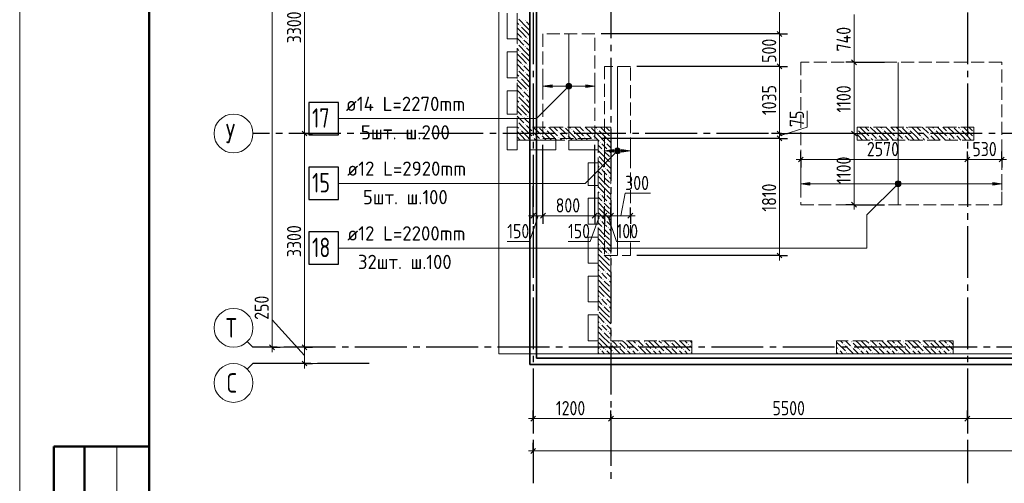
# Model space of a CAD drawing. Header units: millimetres. Extents: x 0 to 36258, y 0 to 42000.
# Tile 2 of 19: x 0 to 15193, y 14930 to 22087. Entities that reach past the tile are written whole.
import ezdxf

# ---------------------------------------------------------------- set-up
doc = ezdxf.new("R2010")
doc.units = ezdxf.units.MM
doc.linetypes.add('______2', pattern=[270, 200, -70])
doc.linetypes.add('______5', pattern=[1100, 800, -100, 100, -100])
for name, color, linetype, lineweight in [('Standard', 7, 'Continuous', 25), ('ДОП Верх по Х', 7, 'Continuous', 25), ('ЖБ Пилон', 180, 'Continuous', 25), ('Оси', 40, '______5', 18), ('Позиционная метка номер позиции', 7, 'Continuous', 13), ('Примечания', 7, 'Continuous', 25)]:
    doc.layers.add(name, color=color, linetype=linetype, lineweight=lineweight)
doc.layers.add('ЖБ Перекрытие верхний уровень', color=7, linetype='Continuous', lineweight=25, true_color=0xe0e0ff)
doc.layers.add('ЖБ Стена верхний уровень', color=7, linetype='Continuous', lineweight=25, true_color=0x006e00)
doc.styles.add('GOST 2.304-81', font='txt')
doc.styles.add('ISOCPEUR', font='txt')

msp = doc.modelspace()

# ---------------------------------------------------------------- hatches: boundary and pattern name
at = {"layer": 'ДОП Верх по Х', "linetype": 'Continuous', "lineweight": 13, "transparency": 33554687}
for points in [[(8214, 21041), (8074, 21061), (8214, 21081)], [(9164, 20041), (9024, 20061), (9164, 20081)], [(12194, 19535), (12054, 19555), (12194, 19575)]]:
    msp.add_hatch(color=7, dxfattribs=at).paths.add_polyline_path(points, flags=16)
for points in [[(8442, 21042), (8442, 21080), (8436, 21061)], [(8442, 21080), (8455, 21029), (8455, 21093)], [(8442, 21080), (8442, 21042), (8455, 21029)], [(8455, 21093), (8474, 21024), (8474, 21098)], [(8455, 21093), (8455, 21029), (8474, 21024)], [(8474, 21098), (8474, 21024), (8493, 21029)], [(8474, 21098), (8493, 21029), (8493, 21093)], [(8493, 21093), (8493, 21029), (8506, 21042)], [(8493, 21093), (8506, 21042), (8506, 21080)], [(8506, 21080), (8506, 21042), (8511, 21061)], [(8734, 21041), (8874, 21061), (8734, 21081)], [(9192, 20042), (9192, 20080), (9186, 20061)], [(9192, 20080), (9205, 20029), (9205, 20093)], [(9192, 20080), (9192, 20042), (9205, 20029)], [(9205, 20093), (9224, 20024), (9224, 20098)], [(9205, 20093), (9205, 20029), (9224, 20024)], [(9224, 20098), (9224, 20024), (9243, 20029)], [(9224, 20098), (9243, 20029), (9243, 20093)], [(9243, 20093), (9243, 20029), (9256, 20042)], [(9243, 20093), (9256, 20042), (9256, 20080)], [(9256, 20080), (9256, 20042), (9261, 20061)], [(9284, 20041), (9424, 20061), (9284, 20081)], [(13522, 19536), (13522, 19573), (13516, 19555)], [(13522, 19573), (13535, 19522), (13535, 19587)], [(13522, 19573), (13522, 19536), (13535, 19522)], [(13535, 19587), (13554, 19517), (13554, 19592)], [(13535, 19587), (13535, 19522), (13554, 19517)], [(13554, 19592), (13554, 19517), (13573, 19522)], [(13554, 19592), (13573, 19522), (13573, 19587)], [(13573, 19587), (13573, 19522), (13586, 19536)], [(13573, 19587), (13586, 19536), (13586, 19573)], [(13586, 19573), (13586, 19536), (13592, 19555)], [(15014, 19535), (15154, 19555), (15014, 19575)]]:
    msp.add_hatch(color=7, dxfattribs=at).paths.add_polyline_path(points)
at = {"layer": 'ЖБ Пилон', "linetype": 'Continuous', "lineweight": 18, "transparency": 33554687}
for points in [[(12924, 20397), (12927, 20393), (12924, 20390)], [(13114, 20353), (13121, 20360), (13127, 20353), (13121, 20347)], [(13204, 20430), (13201, 20427), (13198, 20430)], [(13314, 20393), (13321, 20400), (13327, 20393), (13321, 20387)], [(13514, 20353), (13521, 20360), (13527, 20353), (13521, 20347)], [(13604, 20430), (13601, 20427), (13598, 20430)], [(13714, 20393), (13721, 20400), (13727, 20393), (13721, 20387)], [(13914, 20353), (13921, 20360), (13927, 20353), (13921, 20347)], [(14004, 20430), (14001, 20427), (13998, 20430)], [(14114, 20393), (14121, 20400), (14127, 20393), (14121, 20387)], [(14314, 20353), (14321, 20360), (14327, 20353), (14321, 20347)], [(14404, 20430), (14401, 20427), (14398, 20430)], [(14514, 20393), (14521, 20400), (14527, 20393), (14521, 20387)], [(14714, 20353), (14721, 20360), (14724, 20357), (14724, 20350), (14721, 20347)], [(13114, 20273), (13121, 20280), (13127, 20273), (13121, 20267)], [(13234, 20313), (13241, 20320), (13247, 20313), (13241, 20307)], [(13234, 20233), (13241, 20240), (13247, 20233), (13244, 20230), (13238, 20230)], [(13514, 20273), (13521, 20280), (13527, 20273), (13521, 20267)], [(13634, 20313), (13641, 20320), (13647, 20313), (13641, 20307)], [(13634, 20233), (13641, 20240), (13647, 20233), (13644, 20230), (13638, 20230)], [(13914, 20273), (13921, 20280), (13927, 20273), (13921, 20267)], [(14034, 20313), (14041, 20320), (14047, 20313), (14041, 20307)], [(14034, 20233), (14041, 20240), (14047, 20233), (14044, 20230), (14038, 20230)], [(14314, 20273), (14321, 20280), (14327, 20273), (14321, 20267)], [(14434, 20313), (14441, 20320), (14447, 20313), (14441, 20307)], [(14434, 20233), (14441, 20240), (14447, 20233), (14444, 20230), (14438, 20230)], [(14714, 20273), (14721, 20280), (14724, 20277), (14724, 20270), (14721, 20267)], [(12714, 17073), (12721, 17080), (12727, 17073), (12721, 17067)], [(12834, 17113), (12841, 17120), (12847, 17113), (12841, 17107)], [(12834, 17033), (12841, 17040), (12847, 17033), (12841, 17027)], [(13114, 17073), (13121, 17080), (13127, 17073), (13121, 17067)], [(13234, 17113), (13241, 17120), (13247, 17113), (13241, 17107)], [(13234, 17033), (13241, 17040), (13247, 17033), (13241, 17027)], [(13514, 17073), (13521, 17080), (13527, 17073), (13521, 17067)], [(13634, 17113), (13641, 17120), (13647, 17113), (13641, 17107)], [(13634, 17033), (13641, 17040), (13647, 17033), (13641, 17027)], [(13914, 17073), (13921, 17080), (13927, 17073), (13921, 17067)], [(14034, 17113), (14041, 17120), (14047, 17113), (14041, 17107)], [(14034, 17033), (14041, 17040), (14047, 17033), (14041, 17027)], [(14314, 17073), (14321, 17080), (14327, 17073), (14321, 17067)], [(12634, 16993), (12641, 17000), (12647, 16993), (12641, 16987)], [(12754, 16953), (12761, 16960), (12767, 16953), (12761, 16947)], [(12954, 16993), (12961, 17000), (12967, 16993), (12961, 16987)], [(13034, 16993), (13041, 17000), (13047, 16993), (13041, 16987)], [(13154, 16953), (13161, 16960), (13167, 16953), (13161, 16947)], [(13354, 16993), (13361, 17000), (13367, 16993), (13361, 16987)], [(13434, 16993), (13441, 17000), (13447, 16993), (13441, 16987)], [(13554, 16953), (13561, 16960), (13567, 16953), (13561, 16947)], [(13754, 16993), (13761, 17000), (13767, 16993), (13761, 16987)], [(13834, 16993), (13841, 17000), (13847, 16993), (13841, 16987)], [(13954, 16953), (13961, 16960), (13967, 16953), (13961, 16947)], [(14154, 16993), (14161, 17000), (14167, 16993), (14161, 16987)], [(14234, 16993), (14241, 17000), (14247, 16993), (14241, 16987)], [(14354, 16953), (14361, 16960), (14367, 16953), (14361, 16947)]]:
    msp.add_hatch(color=7, dxfattribs=at).paths.add_polyline_path(points, flags=16)
at = {"layer": 'ЖБ Стена верхний уровень', "linetype": 'Continuous', "lineweight": 18, "transparency": 33554687}
for points in [[(7794, 22073), (7801, 22080), (7807, 22073), (7801, 22067)], [(7714, 21993), (7721, 22000), (7727, 21993), (7721, 21987)], [(7754, 21793), (7761, 21800), (7767, 21793), (7761, 21787)], [(7834, 21793), (7841, 21800), (7847, 21793), (7841, 21787)], [(7674, 21713), (7681, 21720), (7687, 21713), (7681, 21707)], [(7714, 21593), (7721, 21600), (7727, 21593), (7721, 21587)], [(7794, 21673), (7801, 21680), (7807, 21673), (7801, 21667)], [(7674, 21313), (7681, 21320), (7687, 21313), (7681, 21307)], [(7754, 21393), (7761, 21400), (7767, 21393), (7761, 21387)], [(7794, 21273), (7801, 21280), (7807, 21273), (7801, 21267)], [(7834, 21393), (7841, 21400), (7847, 21393), (7841, 21387)], [(7714, 21193), (7721, 21200), (7727, 21193), (7721, 21187)], [(7754, 20993), (7761, 21000), (7767, 20993), (7761, 20987)], [(7834, 20993), (7841, 21000), (7847, 20993), (7841, 20987)], [(7674, 20913), (7681, 20920), (7687, 20913), (7681, 20907)], [(7794, 20873), (7801, 20880), (7807, 20873), (7801, 20867)], [(7714, 20793), (7721, 20800), (7727, 20793), (7721, 20787)], [(7674, 20513), (7681, 20520), (7687, 20513), (7681, 20507)], [(7754, 20593), (7761, 20600), (7767, 20593), (7761, 20587)], [(7834, 20593), (7841, 20600), (7847, 20593), (7841, 20587)], [(7714, 20393), (7721, 20400), (7727, 20393), (7721, 20387)], [(7794, 20473), (7801, 20480), (7807, 20473), (7801, 20467)], [(7914, 20353), (7921, 20360), (7927, 20353), (7921, 20347)], [(8004, 20430), (8001, 20427), (7998, 20430)], [(8114, 20393), (8121, 20400), (8127, 20393), (8121, 20387)], [(8314, 20353), (8321, 20360), (8327, 20353), (8321, 20347)], [(8404, 20430), (8401, 20427), (8398, 20430)], [(8514, 20393), (8521, 20400), (8527, 20393), (8521, 20387)], [(8714, 20353), (8721, 20360), (8727, 20353), (8721, 20347)], [(8804, 20430), (8801, 20427), (8798, 20430)], [(8914, 20393), (8921, 20400), (8924, 20397), (8924, 20390), (8921, 20387)], [(8924, 20397), (8927, 20393), (8924, 20390)], [(9114, 20353), (9121, 20360), (9124, 20357), (9124, 20350), (9121, 20347)], [(7914, 20273), (7921, 20280), (7927, 20273), (7921, 20267)], [(8034, 20313), (8041, 20320), (8047, 20313), (8041, 20307)], [(8034, 20233), (8041, 20240), (8047, 20233), (8044, 20230), (8038, 20230)], [(8314, 20273), (8321, 20280), (8327, 20273), (8321, 20267)], [(8434, 20313), (8441, 20320), (8447, 20313), (8441, 20307)], [(8434, 20233), (8441, 20240), (8447, 20233), (8444, 20230), (8438, 20230)], [(8714, 20273), (8721, 20280), (8727, 20273), (8721, 20267)], [(8834, 20313), (8841, 20320), (8847, 20313), (8841, 20307)], [(8834, 20233), (8841, 20240), (8847, 20233), (8844, 20230), (8838, 20230)], [(9114, 20273), (9121, 20280), (9124, 20277), (9124, 20270), (9121, 20267)], [(8954, 20193), (8961, 20200), (8967, 20193), (8961, 20187)], [(8994, 20073), (9001, 20080), (9007, 20073), (9001, 20067)], [(9034, 20193), (9041, 20200), (9047, 20193), (9041, 20187)], [(9074, 20073), (9081, 20080), (9087, 20073), (9081, 20067)], [(8924, 19997), (8927, 19993), (8924, 19990)], [(9114, 19953), (9121, 19960), (9124, 19957), (9124, 19950), (9121, 19947)], [(8954, 19793), (8961, 19800), (8967, 19793), (8961, 19787)], [(9034, 19793), (9041, 19800), (9047, 19793), (9041, 19787)], [(9114, 19873), (9121, 19880), (9124, 19877), (9124, 19870), (9121, 19867)], [(8994, 19673), (9001, 19680), (9007, 19673), (9001, 19667)], [(9074, 19673), (9081, 19680), (9087, 19673), (9081, 19667)], [(8924, 19597), (8927, 19593), (8924, 19590)], [(9114, 19553), (9121, 19560), (9124, 19557), (9124, 19550), (9121, 19547)], [(9114, 19473), (9121, 19480), (9124, 19477), (9124, 19470), (9121, 19467)], [(8954, 19393), (8961, 19400), (8967, 19393), (8961, 19387)], [(9034, 19393), (9041, 19400), (9047, 19393), (9041, 19387)], [(8924, 19197), (8927, 19193), (8924, 19190)], [(8994, 19273), (9001, 19280), (9007, 19273), (9001, 19267)], [(9074, 19273), (9081, 19280), (9087, 19273), (9081, 19267)], [(9114, 19153), (9121, 19160), (9124, 19157), (9124, 19150), (9121, 19147)], [(8954, 18993), (8961, 19000), (8967, 18993), (8961, 18987)], [(9034, 18993), (9041, 19000), (9047, 18993), (9041, 18987)], [(9114, 19073), (9121, 19080), (9124, 19077), (9124, 19070), (9121, 19067)], [(8994, 18873), (9001, 18880), (9007, 18873), (9001, 18867)], [(9074, 18873), (9081, 18880), (9087, 18873), (9081, 18867)], [(8924, 18797), (8927, 18793), (8924, 18790)], [(9114, 18753), (9121, 18760), (9124, 18757), (9124, 18750), (9121, 18747)], [(8954, 18593), (8961, 18600), (8967, 18593), (8961, 18587)], [(9034, 18593), (9041, 18600), (9047, 18593), (9041, 18587)], [(9114, 18673), (9121, 18680), (9124, 18677), (9124, 18670), (9121, 18667)], [(8924, 18397), (8927, 18393), (8924, 18390)], [(8994, 18473), (9001, 18480), (9007, 18473), (9001, 18467)], [(9074, 18473), (9081, 18480), (9087, 18473), (9081, 18467)], [(9114, 18353), (9121, 18360), (9124, 18357), (9124, 18350), (9121, 18347)], [(9114, 18273), (9121, 18280), (9124, 18277), (9124, 18270), (9121, 18267)], [(8954, 18193), (8961, 18200), (8967, 18193), (8961, 18187)], [(9034, 18193), (9041, 18200), (9047, 18193), (9041, 18187)], [(8924, 17997), (8927, 17993), (8924, 17990)], [(8994, 18073), (9001, 18080), (9007, 18073), (9001, 18067)], [(9074, 18073), (9081, 18080), (9087, 18073), (9081, 18067)], [(9114, 17953), (9121, 17960), (9124, 17957), (9124, 17950), (9121, 17947)], [(8954, 17793), (8961, 17800), (8967, 17793), (8961, 17787)], [(9034, 17793), (9041, 17800), (9047, 17793), (9041, 17787)], [(9114, 17873), (9121, 17880), (9124, 17877), (9124, 17870), (9121, 17867)], [(8994, 17673), (9001, 17680), (9007, 17673), (9001, 17667)], [(9074, 17673), (9081, 17680), (9087, 17673), (9081, 17667)], [(8924, 17597), (8927, 17593), (8924, 17590)], [(9114, 17553), (9121, 17560), (9124, 17557), (9124, 17550), (9121, 17547)], [(9114, 17473), (9121, 17480), (9124, 17477), (9124, 17470), (9121, 17467)], [(8954, 17393), (8961, 17400), (8967, 17393), (8961, 17387)], [(9034, 17393), (9041, 17400), (9047, 17393), (9041, 17387)], [(8924, 17197), (8927, 17193), (8924, 17190)], [(8994, 17273), (9001, 17280), (9007, 17273), (9001, 17267)], [(9074, 17273), (9081, 17280), (9087, 17273), (9081, 17267)], [(9114, 17153), (9121, 17160), (9124, 17157), (9124, 17150), (9121, 17147)], [(9114, 17073), (9121, 17080), (9127, 17073), (9121, 17067)], [(9234, 17113), (9241, 17120), (9247, 17113), (9241, 17107)], [(9234, 17033), (9241, 17040), (9247, 17033), (9241, 17027)], [(9514, 17073), (9521, 17080), (9527, 17073), (9521, 17067)], [(9634, 17113), (9641, 17120), (9647, 17113), (9641, 17107)], [(9634, 17033), (9641, 17040), (9647, 17033), (9641, 17027)], [(9914, 17073), (9921, 17080), (9927, 17073), (9921, 17067)], [(10034, 17113), (10041, 17120), (10047, 17113), (10041, 17107)], [(10034, 17033), (10041, 17040), (10047, 17033), (10041, 17027)], [(10314, 17073), (10321, 17080), (10327, 17073), (10321, 17067)], [(8954, 16993), (8961, 17000), (8967, 16993), (8961, 16987)], [(9034, 16993), (9041, 17000), (9047, 16993), (9041, 16987)], [(9154, 16953), (9161, 16960), (9167, 16953), (9161, 16947)], [(9354, 16993), (9361, 17000), (9367, 16993), (9361, 16987)], [(9434, 16993), (9441, 17000), (9447, 16993), (9441, 16987)], [(9554, 16953), (9561, 16960), (9567, 16953), (9561, 16947)], [(9754, 16993), (9761, 17000), (9767, 16993), (9761, 16987)], [(9834, 16993), (9841, 17000), (9847, 16993), (9841, 16987)], [(9954, 16953), (9961, 16960), (9967, 16953), (9961, 16947)], [(10154, 16993), (10161, 17000), (10167, 16993), (10161, 16987)], [(10234, 16993), (10241, 17000), (10247, 16993), (10241, 16987)], [(10354, 16953), (10361, 16960), (10367, 16953), (10361, 16947)]]:
    msp.add_hatch(color=7, dxfattribs=at).paths.add_polyline_path(points, flags=16)
at = {"layer": 'Позиционная метка номер позиции', "linetype": 'Continuous', "lineweight": 13, "transparency": 33554687}
for points in [[(8506, 21029), (8442, 21093), (8431, 21072)], [(8506, 21029), (8431, 21072), (8485, 21018)], [(8485, 21018), (8431, 21072), (8431, 21050)], [(8485, 21018), (8431, 21050), (8463, 21018)], [(8463, 21018), (8431, 21050), (8442, 21029)], [(8517, 21050), (8463, 21104), (8442, 21093)], [(8517, 21050), (8442, 21093), (8506, 21029)], [(8517, 21072), (8485, 21104), (8463, 21104)], [(8517, 21072), (8463, 21104), (8517, 21050)], [(8485, 21104), (8517, 21072), (8506, 21093)], [(9256, 20029), (9192, 20093), (9181, 20072)], [(9256, 20029), (9181, 20072), (9235, 20018)], [(9235, 20018), (9181, 20072), (9181, 20050)], [(9267, 20050), (9213, 20104), (9192, 20093)], [(9267, 20050), (9192, 20093), (9256, 20029)], [(9267, 20072), (9235, 20104), (9213, 20104)], [(9267, 20072), (9213, 20104), (9267, 20050)], [(9235, 20104), (9267, 20072), (9256, 20093)], [(9235, 20018), (9181, 20050), (9213, 20018)], [(9213, 20018), (9181, 20050), (9192, 20029)], [(13586, 19523), (13522, 19586), (13511, 19566)], [(13586, 19523), (13511, 19566), (13565, 19511)], [(13565, 19511), (13511, 19566), (13511, 19543)], [(13565, 19511), (13511, 19543), (13543, 19511)], [(13543, 19511), (13511, 19543), (13522, 19523)], [(13597, 19543), (13543, 19598), (13522, 19586)], [(13597, 19543), (13522, 19586), (13586, 19523)], [(13597, 19566), (13565, 19598), (13543, 19598)], [(13597, 19566), (13543, 19598), (13597, 19543)], [(13565, 19598), (13597, 19566), (13586, 19586)]]:
    msp.add_hatch(color=7, dxfattribs=at).paths.add_polyline_path(points)

# ---------------------------------------------------------------- linework, layer by layer
at = {"layer": 'Standard', "color": 7, "linetype": 'Continuous', "lineweight": 13, "transparency": 33554687}
for p, q in [((4394, 23630), (4394, 20330)), ((11724, 21867), (11724, 22713)), ((12874, 21430), (12874, 22170)), ((11724, 21367), (11724, 21867)), ((12874, 20330), (12874, 21430)), ((12152, 20430), (12152, 20680)), ((11724, 20292), (12152, 20430)), ((4394, 20330), (4394, 17030)), ((11724, 20255), (11724, 20330)), ((12054, 19930), (11979, 19930)), ((14624, 19930), (12054, 19930)), ((15154, 19930), (14624, 19930)), ((15154, 19930), (15229, 19930)), ((9274, 19061), (9343, 19407)), ((9343, 19407), (9734, 19407)), ((12874, 19230), (12874, 19155)), ((7924, 19061), (7849, 19061)), ((7999, 19061), (7868, 18663)), ((8074, 19061), (7924, 19061)), ((8949, 19061), (8805, 18663)), ((9024, 19061), (8874, 19061)), ((9124, 19061), (9024, 19061)), ((9074, 19061), (9210, 18662)), ((9424, 19061), (9499, 19061)), ((7868, 18663), (7524, 18663)), ((8805, 18663), (8461, 18663)), ((9210, 18662), (9569, 18662)), ((11724, 18447), (11724, 18372)), ((3894, 17455), (3894, 17846)), ((4394, 16905), (3894, 17455)), ((3600, 17030), (3512, 17118)), ((3600, 17030), (4802, 17030)), ((3894, 17030), (3894, 16955)), ((4394, 17030), (4394, 16780)), ((3600, 16780), (3512, 16692)), ((3600, 16780), (4802, 16780)), ((4394, 16780), (4394, 16705)), ((7924, 15930), (7849, 15930)), ((7924, 15930), (9124, 15930)), ((9124, 15930), (14624, 15930)), ((14624, 15930), (16324, 15930)), ((1500, 15500), (1500, 9000)), ((7924, 15430), (7849, 15430)), ((7924, 15430), (26374, 15430))]:
    msp.add_line(p, q, dxfattribs=at)
at = {"layer": 'Standard', "color": 7, "linetype": 'Continuous', "lineweight": 25, "transparency": 33554687}
for p, q in [((11762, 21829), (11687, 21904)), ((12911, 21392), (12836, 21467)), ((11762, 21329), (11687, 21404)), ((4357, 20367), (4431, 20292)), ((11762, 20292), (11687, 20368)), ((12911, 20292), (12836, 20368)), ((11762, 20217), (11687, 20292)), ((12092, 19967), (12016, 19892)), ((14661, 19967), (14586, 19892)), ((15192, 19967), (15116, 19892)), ((12911, 19192), (12836, 19268)), ((7961, 19098), (7886, 19024)), ((8111, 19098), (8036, 19024)), ((8911, 19098), (8836, 19024)), ((9061, 19098), (8986, 19024)), ((9161, 19098), (9086, 19024)), ((9461, 19098), (9386, 19024)), ((11762, 18409), (11687, 18485)), ((3857, 17068), (3931, 16992)), ((4357, 17068), (4431, 16992)), ((4357, 16817), (4431, 16742)), ((7886, 15892), (7961, 15968)), ((9086, 15892), (9161, 15968)), ((14586, 15892), (14661, 15968)), ((7886, 15392), (7961, 15468))]:
    msp.add_line(p, q, dxfattribs=at)
at = {"layer": 'Standard', "color": 251, "linetype": 'Continuous', "lineweight": -3, "true_color": 0x656565, "transparency": 33554687}
for p, q in [((11724, 21867), (11599, 21867)), ((11724, 21867), (11849, 21867)), ((12874, 21430), (12749, 21430)), ((12874, 21430), (12999, 21430)), ((12874, 21430), (13344, 21430)), ((11724, 21367), (11599, 21367)), ((11724, 21367), (11849, 21367)), ((4394, 20330), (4269, 20330)), ((4394, 20330), (4519, 20330)), ((4394, 20330), (4394, 20330)), ((11724, 20330), (11599, 20330)), ((11724, 20255), (11599, 20255)), ((11724, 20330), (11849, 20330)), ((11724, 20330), (11724, 20330)), ((11724, 20255), (11849, 20255)), ((12874, 20330), (12749, 20330)), ((12874, 20330), (12999, 20330)), ((8074, 19061), (8074, 20155)), ((12054, 19930), (12054, 20055)), ((12054, 19930), (12054, 19805)), ((12054, 19930), (12054, 19930)), ((14624, 19930), (14624, 20055)), ((14624, 19930), (14624, 19805)), ((14624, 19930), (14624, 19392)), ((15154, 19930), (15154, 20055)), ((15154, 19930), (15154, 19805)), ((15154, 19930), (15154, 19930)), ((7924, 19061), (7924, 19516)), ((7924, 19061), (7924, 19186)), ((8074, 19061), (8074, 19186)), ((8874, 19061), (8874, 19186)), ((9024, 19061), (9024, 19186)), ((9124, 19061), (9124, 19186)), ((9424, 19061), (9424, 19186)), ((12874, 19230), (12749, 19230)), ((12874, 19230), (12999, 19230)), ((12874, 19230), (13344, 19230)), ((7924, 19061), (7924, 18936)), ((8074, 19061), (8074, 18936)), ((8874, 19061), (8874, 18936)), ((9024, 19061), (9024, 18936)), ((9024, 19061), (9024, 19061)), ((9124, 19061), (9124, 18936)), ((9124, 19061), (9124, 18647)), ((9424, 19061), (9424, 18936)), ((9424, 19061), (9424, 19061)), ((11724, 18447), (9524, 18447)), ((11724, 18447), (11599, 18447)), ((11724, 18447), (11849, 18447)), ((3894, 17030), (3769, 17030)), ((3894, 17030), (4019, 17030)), ((3894, 17030), (3894, 17030)), ((4394, 17030), (4269, 17030)), ((4394, 17030), (4519, 17030)), ((4394, 17030), (4394, 17030)), ((4394, 16780), (4269, 16780)), ((4394, 16780), (4519, 16780)), ((4394, 16780), (4394, 16780)), ((7924, 15930), (7924, 16055)), ((9124, 15930), (9124, 16055)), ((14624, 15930), (14624, 16055)), ((7924, 15930), (7924, 15805)), ((7924, 15930), (7924, 15930)), ((9124, 15930), (9124, 15805)), ((9124, 15930), (9124, 15930)), ((14624, 15930), (14624, 15805)), ((14624, 15930), (14624, 15930)), ((7924, 15430), (7924, 15555)), ((7924, 15430), (7924, 15305)), ((7924, 15430), (7924, 15430))]:
    msp.add_line(p, q, dxfattribs=at)
at = {"layer": 'Standard', "color": 7, "linetype": 'Continuous', "lineweight": 50, "transparency": 33554687}
for p, q in [((2000, 15500), (527, 15500)), ((527, 15500), (527, 9000)), ((527, 15500), (527, 9000)), ((1000, 15500), (1000, 9000))]:
    msp.add_line(p, q, dxfattribs=at)
at = {"layer": 'Standard', "color": 7, "linetype": 'Continuous', "lineweight": 13, "transparency": 33554687}
msp.add_lwpolyline([(0, 0), (29700, 0), (29700, 42000), (0, 42000), (0, 0)], close=True, dxfattribs=at)
at = {"layer": 'Standard', "color": 7, "linetype": 'Continuous', "lineweight": 50, "transparency": 33554687}
msp.add_lwpolyline([(2000, 41500), (29200, 41500), (29200, 500), (2000, 500), (2000, 41500)], close=True, dxfattribs=at)
at = {"layer": 'Standard', "color": 254, "linetype": 'Continuous', "lineweight": 35, "true_color": 0xc4c4ff, "transparency": 33554687}
for points in [[(7874, 16762), (22094, 16762), (22094, 38338), (7874, 38338), (7874, 16762)], [(7974, 16862), (21994, 16862), (21994, 38238), (7974, 38238), (7974, 16862)]]:
    msp.add_lwpolyline(points, dxfattribs=at)
at = {"layer": 'Standard', "color": 7, "linetype": 'Continuous', "lineweight": 13, "transparency": 33554687}
for points in [[(3894, 38070), (3894, 27142), (3894, 27142), (3894, 17030)], [(11724, 20330), (11724, 20397), (11724, 20397), (11724, 21367)], [(11724, 18447), (11724, 19064), (11724, 19064), (11724, 19133), (11724, 19133), (11724, 19635), (11724, 19635), (11724, 19887), (11724, 19887), (11724, 20123), (11724, 20123), (11724, 20255)], [(12874, 19230), (12874, 19495), (12874, 19495), (12874, 20330)], [(8874, 19061), (8776, 19061), (8776, 19061), (8292, 19061), (8292, 19061), (8074, 19061)], [(9424, 19061), (9164, 19061), (9164, 19061), (9124, 19061)]]:
    msp.add_lwpolyline(points, dxfattribs=at)
at = {"layer": 'Standard', "color": 251, "linetype": 'Continuous', "lineweight": -3, "true_color": 0x656565, "transparency": 33554687}
for points in [[(11724, 21867), (11707, 21867), (11707, 21867), (11707, 21867), (11707, 21867), (11707, 21867), (11707, 21867), (11707, 21867), (11707, 21867), (11707, 21867), (11707, 21867), (11707, 21867), (11707, 21867), (11707, 21867), (11707, 21867), (11707, 21867), (11707, 21867), (11707, 21867), (11707, 21867), (11707, 21867), (11707, 21867), (11707, 21867), (11707, 21867), (11707, 21867), (11707, 21867), (11707, 21867), (11707, 21867), (11707, 21867), (11707, 21867), (11487, 21867), (11487, 21867), (8974, 21867)], [(11724, 21367), (11707, 21367), (11707, 21367), (11707, 21367), (11707, 21367), (11707, 21367), (11707, 21367), (11707, 21367), (11707, 21367), (11707, 21367), (11707, 21367), (11707, 21367), (11707, 21367), (11707, 21367), (11707, 21367), (11707, 21367), (11707, 21367), (11707, 21367), (11707, 21367), (11707, 21367), (11707, 21367), (11707, 21367), (11707, 21367), (11707, 21367), (11707, 21367), (11707, 21367), (11707, 21367), (11707, 21367), (11707, 21367), (11707, 21367), (11707, 21367), (11527, 21367), (11527, 21367), (9524, 21367)], [(11724, 20255), (11707, 20255), (11707, 20255), (11707, 20255), (11707, 20255), (11707, 20255), (11707, 20255), (11707, 20255), (11707, 20255), (11707, 20255), (11707, 20255), (11707, 20255), (11707, 20255), (11707, 20255), (11707, 20255), (11707, 20255), (11707, 20255), (11707, 20255), (11707, 20255), (11707, 20255), (11707, 20255), (11707, 20255), (11707, 20255), (11707, 20255), (11707, 20255), (11707, 20255), (11707, 20255), (11707, 20255), (11707, 20255), (11707, 20255), (11707, 20255), (11707, 20255), (11707, 20255), (11615, 20255), (11615, 20255), (8974, 20255)], [(12874, 20330), (12857, 20330), (12857, 20330), (12857, 20330), (12857, 20330), (12857, 20330), (12857, 20330), (12857, 20330), (12857, 20330), (12857, 20330), (12857, 20330), (12857, 20330), (12857, 20330), (12857, 20330), (12857, 20330), (12857, 20330), (12857, 20330), (12857, 20330), (12857, 20330), (12857, 20330), (12857, 20330), (12857, 20330), (12857, 20330), (12857, 20330), (12857, 20330), (12857, 20330), (12857, 20330), (12583, 20330)], [(8874, 19061), (8874, 19246), (8874, 19246), (8874, 19283), (8874, 19283), (8874, 20155)]]:
    msp.add_lwpolyline(points, dxfattribs=at)
at = {"layer": 'ДОП Верх по Х', "color": 7, "linetype": 'Continuous', "lineweight": 18, "transparency": 33554687}
for p, q in [((8474, 20262), (8474, 21860)), ((13554, 19236), (13554, 21424)), ((9224, 18453), (9224, 21361))]:
    msp.add_line(p, q, dxfattribs=at)
at = {"layer": 'ДОП Верх по Х', "color": 251, "linetype": 'Continuous', "lineweight": 13, "true_color": 0x494949, "transparency": 33554687}
for p, q in [((8074, 21061), (8074, 21161)), ((8874, 21061), (8874, 21161)), ((8074, 21061), (8214, 21081)), ((8214, 21041), (8074, 21061)), ((8074, 21061), (8074, 20961)), ((8074, 21061), (8074, 21061)), ((8214, 21081), (8214, 21041)), ((8214, 21061), (8444, 21061)), ((8474, 21098), (8474, 21098)), ((8474, 21024), (8474, 21024)), ((8504, 21061), (8734, 21061)), ((8874, 21061), (8734, 21081)), ((8734, 21081), (8734, 21041)), ((8734, 21041), (8874, 21061)), ((8874, 21061), (8874, 20961)), ((8874, 21061), (8874, 21061)), ((9024, 20061), (9024, 20161)), ((9024, 20061), (9164, 20081)), ((9164, 20041), (9024, 20061)), ((9024, 20061), (9024, 19961)), ((9024, 20061), (9024, 20061)), ((9164, 20081), (9164, 20041)), ((9164, 20061), (9194, 20061)), ((9224, 20098), (9224, 20098)), ((9254, 20061), (9284, 20061)), ((9424, 20061), (9284, 20081)), ((9284, 20081), (9284, 20041)), ((9284, 20041), (9424, 20061)), ((9424, 20061), (9424, 20161)), ((9424, 20061), (9424, 19961)), ((9424, 20061), (9424, 20061)), ((9224, 20024), (9224, 20024)), ((12054, 19555), (12054, 19655)), ((15154, 19555), (15154, 19655)), ((12054, 19555), (12194, 19575)), ((12194, 19535), (12054, 19555)), ((12054, 19555), (12054, 19455)), ((12054, 19555), (12054, 19555)), ((12194, 19575), (12194, 19535)), ((12194, 19555), (13524, 19555)), ((13554, 19592), (13554, 19592)), ((13554, 19517), (13554, 19517)), ((13584, 19555), (15014, 19555)), ((15154, 19555), (15014, 19575)), ((15014, 19575), (15014, 19535)), ((15014, 19535), (15154, 19555)), ((15154, 19555), (15154, 19455)), ((15154, 19555), (15154, 19555))]:
    msp.add_line(p, q, dxfattribs=at)
at = {"layer": 'ДОП Верх по Х', "color": 7, "linetype": 'Continuous', "lineweight": 13, "transparency": 33554687}
for p, q in [((5013, 20561), (7121, 20561)), ((5035, 19561), (7121, 19561)), ((5035, 18561), (7121, 18561))]:
    msp.add_line(p, q, dxfattribs=at)
at = {"layer": 'ДОП Верх по Х', "color": 7, "linetype": 'Continuous', "lineweight": 25, "transparency": 33554687}
for points in [[(4461, 20311), (4921, 20311), (4921, 20811), (4461, 20811), (4461, 20311)], [(4461, 19311), (4921, 19311), (4921, 19811), (4461, 19811), (4461, 19311)], [(4461, 18311), (4921, 18311), (4921, 18811), (4461, 18811), (4461, 18311)]]:
    msp.add_lwpolyline(points, dxfattribs=at)
at = {"layer": 'ДОП Верх по Х', "color": 251, "linetype": 'Continuous', "lineweight": 13, "true_color": 0x494949, "transparency": 33554687}
for centre in [(8474, 21061), (9224, 20061), (13554, 19555)]:
    msp.add_circle(centre, 37.5, dxfattribs=at)
at = {"layer": 'ЖБ Перекрытие верхний уровень', "color": 7, "linetype": 'Continuous', "lineweight": 18, "transparency": 33554687}
for p, q in [((7394, 38500), (7394, 16930)), ((7524, 21790), (7524, 22190)), ((7674, 22190), (7674, 21790)), ((7674, 21790), (7524, 21790)), ((7524, 21190), (7524, 21590)), ((7524, 21590), (7674, 21590)), ((7674, 21590), (7674, 21190)), ((7674, 21190), (7524, 21190)), ((7524, 20630), (7524, 20990)), ((7524, 20990), (7674, 20990)), ((7674, 20990), (7674, 20630)), ((7674, 20630), (7524, 20630)), ((7524, 20080), (7524, 20430)), ((7524, 20430), (7674, 20430)), ((7674, 20430), (7674, 20080)), ((7874, 20080), (7874, 20230)), ((7874, 20230), (8274, 20230)), ((8274, 20230), (8274, 20080)), ((8474, 20080), (8474, 20230)), ((8474, 20230), (8924, 20230)), ((8924, 20230), (8924, 20080)), ((7674, 20080), (7524, 20080)), ((8274, 20080), (7874, 20080)), ((8924, 20080), (8474, 20080)), ((8774, 19530), (8774, 19880)), ((8774, 19880), (8924, 19880)), ((8924, 19880), (8924, 19530)), ((8924, 19530), (8774, 19530)), ((8774, 18930), (8774, 19330)), ((8774, 19330), (8924, 19330)), ((8924, 19330), (8924, 18930)), ((8924, 18930), (8774, 18930)), ((8774, 18330), (8774, 18730)), ((8774, 18730), (8924, 18730)), ((8924, 18730), (8924, 18330)), ((8924, 18330), (8774, 18330)), ((8774, 17730), (8774, 18130)), ((8774, 18130), (8924, 18130)), ((8924, 18130), (8924, 17730)), ((8924, 17730), (8774, 17730)), ((8774, 17130), (8774, 17530)), ((8774, 17530), (8924, 17530)), ((8924, 17530), (8924, 17130)), ((8924, 17130), (8774, 17130)), ((7394, 16930), (22024, 16930))]:
    msp.add_line(p, q, dxfattribs=at)
at = {"layer": 'ЖБ Пилон', "color": 253, "linetype": '______2', "lineweight": 13, "true_color": 0xa0a0a0, "transparency": 33554687}
for p, q in [((14724, 20430), (12924, 20430)), ((12924, 20430), (12924, 20230)), ((14724, 20230), (14724, 20430)), ((12924, 20230), (14724, 20230)), ((14404, 17130), (12604, 17130)), ((12604, 17130), (12604, 16930)), ((14404, 16930), (14404, 17130)), ((12604, 16930), (14404, 16930))]:
    msp.add_line(p, q, dxfattribs=at)
at = {"layer": 'ЖБ Пилон', "color": 9, "linetype": 'Continuous', "lineweight": 18, "true_color": 0xc7c7c7, "transparency": 33554687}
for p, q in [((12941, 20373), (13021, 20293)), ((13021, 20373), (12964, 20430)), ((13021, 20373), (13101, 20293)), ((13044, 20430), (13101, 20373)), ((13124, 20430), (13221, 20333)), ((13341, 20293), (13221, 20413)), ((13284, 20430), (13301, 20413)), ((13341, 20373), (13421, 20293)), ((13421, 20373), (13364, 20430)), ((13421, 20373), (13501, 20293)), ((13444, 20430), (13501, 20373)), ((13524, 20430), (13621, 20333)), ((13741, 20293), (13621, 20413)), ((13684, 20430), (13701, 20413)), ((13741, 20373), (13821, 20293)), ((13821, 20373), (13764, 20430)), ((13821, 20373), (13901, 20293)), ((13844, 20430), (13901, 20373)), ((13924, 20430), (14021, 20333)), ((14141, 20293), (14021, 20413)), ((14084, 20430), (14101, 20413)), ((14141, 20373), (14221, 20293)), ((14221, 20373), (14164, 20430)), ((14221, 20373), (14301, 20293)), ((14244, 20430), (14301, 20373)), ((14324, 20430), (14421, 20333)), ((14541, 20293), (14421, 20413)), ((14484, 20430), (14501, 20413)), ((14541, 20373), (14621, 20293)), ((14621, 20373), (14564, 20430)), ((14621, 20373), (14701, 20293)), ((14644, 20430), (14701, 20373)), ((12941, 20293), (12924, 20310)), ((12924, 20230), (12924, 20230)), ((12941, 20293), (13004, 20230)), ((13021, 20293), (13084, 20230)), ((13181, 20293), (13141, 20333)), ((13141, 20253), (13164, 20230)), ((13221, 20253), (13181, 20293)), ((13261, 20293), (13324, 20230)), ((13341, 20293), (13404, 20230)), ((13421, 20293), (13484, 20230)), ((13581, 20293), (13541, 20333)), ((13541, 20253), (13564, 20230)), ((13621, 20253), (13581, 20293)), ((13661, 20293), (13724, 20230)), ((13741, 20293), (13804, 20230)), ((13821, 20293), (13884, 20230)), ((13981, 20293), (13941, 20333)), ((13941, 20253), (13964, 20230)), ((14021, 20253), (13981, 20293)), ((14061, 20293), (14124, 20230)), ((14141, 20293), (14204, 20230)), ((14221, 20293), (14284, 20230)), ((14381, 20293), (14341, 20333)), ((14341, 20253), (14364, 20230)), ((14421, 20253), (14381, 20293)), ((14461, 20293), (14524, 20230)), ((14541, 20293), (14604, 20230)), ((14621, 20293), (14684, 20230)), ((12604, 17110), (12621, 17093)), ((12604, 17030), (12621, 17013)), ((12621, 17093), (12741, 16973)), ((12664, 17130), (12701, 17093)), ((12741, 17053), (12861, 16933)), ((12781, 17093), (12744, 17130)), ((12821, 17053), (12781, 17093)), ((12861, 17093), (12941, 17013)), ((12941, 17093), (12904, 17130)), ((12941, 17093), (13021, 17013)), ((12984, 17130), (13021, 17093)), ((13021, 17093), (13141, 16973)), ((13064, 17130), (13101, 17093)), ((13141, 17053), (13261, 16933)), ((13181, 17093), (13144, 17130)), ((13221, 17053), (13181, 17093)), ((13261, 17093), (13341, 17013)), ((13341, 17093), (13304, 17130)), ((13341, 17093), (13421, 17013)), ((13384, 17130), (13421, 17093)), ((13421, 17093), (13541, 16973)), ((13464, 17130), (13501, 17093)), ((13541, 17053), (13661, 16933)), ((13581, 17093), (13544, 17130)), ((13621, 17053), (13581, 17093)), ((13661, 17093), (13741, 17013)), ((13741, 17093), (13704, 17130)), ((13741, 17093), (13821, 17013)), ((13784, 17130), (13821, 17093)), ((13821, 17093), (13941, 16973)), ((13864, 17130), (13901, 17093)), ((13941, 17053), (14061, 16933)), ((13981, 17093), (13944, 17130)), ((14021, 17053), (13981, 17093)), ((14061, 17093), (14141, 17013)), ((14141, 17093), (14104, 17130)), ((14141, 17093), (14221, 17013)), ((14184, 17130), (14221, 17093)), ((14221, 17093), (14341, 16973)), ((14264, 17130), (14301, 17093)), ((14341, 17053), (14404, 16990)), ((14381, 17093), (14344, 17130)), ((14404, 17070), (14381, 17093)), ((12621, 16933), (12604, 16950)), ((12624, 16930), (12621, 16933)), ((12661, 16973), (12704, 16930)), ((12781, 16933), (12784, 16930)), ((12861, 17013), (12944, 16930)), ((13021, 16933), (12981, 16973)), ((13024, 16930), (13021, 16933)), ((13061, 16973), (13104, 16930)), ((13181, 16933), (13184, 16930)), ((13261, 17013), (13344, 16930)), ((13421, 16933), (13381, 16973)), ((13424, 16930), (13421, 16933)), ((13461, 16973), (13504, 16930)), ((13581, 16933), (13584, 16930)), ((13661, 17013), (13744, 16930)), ((13821, 16933), (13781, 16973)), ((13824, 16930), (13821, 16933)), ((13861, 16973), (13904, 16930)), ((13981, 16933), (13984, 16930)), ((14061, 17013), (14144, 16930)), ((14221, 16933), (14181, 16973)), ((14224, 16930), (14221, 16933)), ((14261, 16973), (14304, 16930)), ((14381, 16933), (14384, 16930))]:
    msp.add_line(p, q, dxfattribs=at)
at = {"layer": 'ЖБ Стена верхний уровень', "color": 251, "linetype": '______2', "lineweight": 13, "true_color": 0x656565, "transparency": 33554687}
for p, q in [((7674, 24350), (7674, 20430)), ((7874, 20430), (7874, 24150)), ((7674, 20430), (7674, 20230)), ((8924, 20430), (7874, 20430)), ((9124, 20430), (8924, 20430)), ((9124, 17130), (9124, 20430)), ((7674, 20230), (8924, 20230)), ((8924, 20230), (8924, 17130)), ((8924, 17130), (8924, 16930)), ((10374, 17130), (9124, 17130)), ((10374, 16930), (10374, 17130)), ((8924, 16930), (10374, 16930))]:
    msp.add_line(p, q, dxfattribs=at)
at = {"layer": 'ЖБ Стена верхний уровень', "color": 9, "linetype": 'Continuous', "lineweight": 18, "true_color": 0xc7c7c7, "transparency": 33554687}
for p, q in [((7674, 22040), (7701, 22013)), ((7821, 21973), (7701, 22093)), ((7821, 22053), (7874, 22000)), ((7741, 21893), (7674, 21960)), ((7674, 21880), (7741, 21813)), ((7741, 21973), (7821, 21893)), ((7741, 21893), (7821, 21813)), ((7821, 21973), (7874, 21920)), ((7821, 21893), (7874, 21840)), ((7674, 21800), (7781, 21693)), ((7821, 21733), (7781, 21773)), ((7861, 21693), (7821, 21733)), ((7861, 21773), (7874, 21760)), ((7674, 21640), (7701, 21613)), ((7821, 21573), (7701, 21693)), ((7821, 21653), (7874, 21600)), ((7741, 21493), (7674, 21560)), ((7674, 21480), (7741, 21413)), ((7741, 21573), (7821, 21493)), ((7741, 21493), (7821, 21413)), ((7821, 21573), (7874, 21520)), ((7821, 21493), (7874, 21440)), ((7674, 21400), (7781, 21293)), ((7821, 21173), (7701, 21293)), ((7821, 21333), (7781, 21373)), ((7861, 21293), (7821, 21333)), ((7861, 21373), (7874, 21360)), ((7674, 21240), (7701, 21213)), ((7741, 21093), (7674, 21160)), ((7741, 21173), (7821, 21093)), ((7821, 21253), (7874, 21200)), ((7821, 21173), (7874, 21120)), ((7674, 21080), (7741, 21013)), ((7674, 21000), (7781, 20893)), ((7741, 21093), (7821, 21013)), ((7821, 20933), (7781, 20973)), ((7821, 21093), (7874, 21040)), ((7861, 20973), (7874, 20960)), ((7674, 20840), (7701, 20813)), ((7821, 20773), (7701, 20893)), ((7861, 20893), (7821, 20933)), ((7821, 20853), (7874, 20800)), ((7741, 20693), (7674, 20760)), ((7674, 20680), (7741, 20613)), ((7741, 20773), (7821, 20693)), ((7741, 20693), (7821, 20613)), ((7821, 20773), (7874, 20720)), ((7821, 20693), (7874, 20640)), ((7674, 20600), (7781, 20493)), ((7821, 20533), (7781, 20573)), ((7861, 20493), (7821, 20533)), ((7861, 20573), (7874, 20560)), ((7674, 20440), (7684, 20430)), ((7741, 20293), (7674, 20360)), ((7684, 20430), (7701, 20413)), ((7764, 20430), (7701, 20493)), ((7741, 20373), (7821, 20293)), ((7821, 20373), (7764, 20430)), ((7821, 20453), (7844, 20430)), ((7821, 20373), (7901, 20293)), ((7844, 20430), (7901, 20373)), ((7924, 20430), (8021, 20333)), ((8141, 20293), (8021, 20413)), ((8084, 20430), (8101, 20413)), ((8141, 20373), (8221, 20293)), ((8221, 20373), (8164, 20430)), ((8221, 20373), (8301, 20293)), ((8244, 20430), (8301, 20373)), ((8324, 20430), (8421, 20333)), ((8541, 20293), (8421, 20413)), ((8484, 20430), (8501, 20413)), ((8541, 20373), (8621, 20293)), ((8621, 20373), (8564, 20430)), ((8621, 20373), (8701, 20293)), ((8644, 20430), (8701, 20373)), ((8724, 20430), (8821, 20333)), ((8924, 20310), (8821, 20413)), ((8884, 20430), (8901, 20413)), ((8941, 20373), (9021, 20293)), ((9021, 20373), (8964, 20430)), ((9021, 20373), (9101, 20293)), ((9044, 20430), (9101, 20373)), ((7674, 20280), (7724, 20230)), ((7741, 20293), (7804, 20230)), ((7821, 20293), (7884, 20230)), ((7981, 20293), (7941, 20333)), ((7941, 20253), (7964, 20230)), ((8021, 20253), (7981, 20293)), ((8061, 20293), (8124, 20230)), ((8141, 20293), (8204, 20230)), ((8221, 20293), (8284, 20230)), ((8381, 20293), (8341, 20333)), ((8341, 20253), (8364, 20230)), ((8421, 20253), (8381, 20293)), ((8461, 20293), (8524, 20230)), ((8541, 20293), (8604, 20230)), ((8621, 20293), (8684, 20230)), ((8781, 20293), (8741, 20333)), ((8741, 20253), (8764, 20230)), ((8821, 20253), (8781, 20293)), ((8861, 20293), (8924, 20230)), ((8941, 20293), (8924, 20310)), ((8924, 20230), (8941, 20213)), ((8941, 20293), (9021, 20213)), ((9021, 20293), (9124, 20190)), ((8924, 20150), (8981, 20093)), ((9021, 19973), (8924, 20070)), ((9021, 20133), (8981, 20173)), ((9061, 20093), (9021, 20133)), ((9061, 20173), (9124, 20110)), ((8941, 19893), (8924, 19910)), ((8941, 19973), (9021, 19893)), ((9021, 20053), (9101, 19973)), ((9021, 19973), (9101, 19893)), ((9101, 20053), (9124, 20030)), ((8924, 19830), (8941, 19813)), ((8941, 19893), (9021, 19813)), ((9021, 19733), (8981, 19773)), ((9021, 19893), (9124, 19790)), ((9061, 19773), (9124, 19710)), ((8924, 19750), (8981, 19693)), ((9021, 19573), (8924, 19670)), ((9061, 19693), (9021, 19733)), ((9021, 19653), (9101, 19573)), ((9101, 19653), (9124, 19630)), ((8941, 19493), (8924, 19510)), ((8941, 19573), (9021, 19493)), ((8941, 19493), (9021, 19413)), ((9021, 19573), (9101, 19493)), ((9021, 19493), (9124, 19390)), ((8924, 19430), (8941, 19413)), ((8924, 19350), (8981, 19293)), ((9021, 19333), (8981, 19373)), ((9061, 19293), (9021, 19333)), ((9061, 19373), (9124, 19310)), ((9021, 19173), (8924, 19270)), ((8941, 19173), (9021, 19093)), ((9021, 19253), (9101, 19173)), ((9021, 19173), (9101, 19093)), ((9101, 19253), (9124, 19230)), ((8941, 19093), (8924, 19110)), ((8924, 19030), (8941, 19013)), ((8941, 19093), (9021, 19013)), ((9021, 19093), (9124, 18990)), ((8924, 18950), (8981, 18893)), ((9021, 18773), (8924, 18870)), ((9021, 18933), (8981, 18973)), ((9061, 18893), (9021, 18933)), ((9021, 18853), (9101, 18773)), ((9061, 18973), (9124, 18910)), ((9101, 18853), (9124, 18830)), ((8941, 18693), (8924, 18710)), ((8941, 18773), (9021, 18693)), ((8941, 18693), (9021, 18613)), ((9021, 18773), (9101, 18693)), ((9021, 18693), (9124, 18590)), ((8924, 18630), (8941, 18613)), ((8924, 18550), (8981, 18493)), ((9021, 18533), (8981, 18573)), ((9061, 18573), (9124, 18510)), ((9021, 18373), (8924, 18470)), ((9061, 18493), (9021, 18533)), ((9021, 18453), (9101, 18373)), ((9101, 18453), (9124, 18430)), ((8941, 18293), (8924, 18310)), ((8941, 18373), (9021, 18293)), ((8941, 18293), (9021, 18213)), ((9021, 18373), (9101, 18293)), ((9021, 18293), (9124, 18190)), ((8924, 18230), (8941, 18213)), ((8924, 18150), (8981, 18093)), ((9021, 18133), (8981, 18173)), ((9061, 18093), (9021, 18133)), ((9061, 18173), (9124, 18110)), ((9021, 17973), (8924, 18070)), ((8941, 17973), (9021, 17893)), ((9021, 18053), (9101, 17973)), ((9021, 17973), (9101, 17893)), ((9101, 18053), (9124, 18030)), ((8941, 17893), (8924, 17910)), ((8924, 17830), (8941, 17813)), ((8941, 17893), (9021, 17813)), ((9021, 17893), (9124, 17790)), ((8924, 17750), (8981, 17693)), ((9021, 17573), (8924, 17670)), ((9021, 17733), (8981, 17773)), ((9061, 17693), (9021, 17733)), ((9021, 17653), (9101, 17573)), ((9061, 17773), (9124, 17710)), ((9101, 17653), (9124, 17630)), ((8941, 17493), (8924, 17510)), ((8941, 17573), (9021, 17493)), ((8941, 17493), (9021, 17413)), ((9021, 17573), (9101, 17493)), ((9021, 17493), (9124, 17390)), ((8924, 17430), (8941, 17413)), ((8924, 17350), (8981, 17293)), ((9021, 17333), (8981, 17373)), ((9061, 17293), (9021, 17333)), ((9061, 17373), (9124, 17310)), ((9021, 17173), (8924, 17270)), ((8941, 17173), (8984, 17130)), ((9021, 17253), (9101, 17173)), ((9021, 17173), (9064, 17130)), ((9101, 17253), (9124, 17230)), ((8941, 17093), (8924, 17110)), ((8924, 17030), (8941, 17013)), ((8941, 17093), (9021, 17013)), ((8984, 17130), (9021, 17093)), ((9021, 17093), (9141, 16973)), ((9064, 17130), (9101, 17093)), ((9141, 17053), (9261, 16933)), ((9181, 17093), (9144, 17130)), ((9221, 17053), (9181, 17093)), ((9261, 17093), (9341, 17013)), ((9341, 17093), (9304, 17130)), ((9341, 17093), (9421, 17013)), ((9384, 17130), (9421, 17093)), ((9421, 17093), (9541, 16973)), ((9464, 17130), (9501, 17093)), ((9541, 17053), (9661, 16933)), ((9581, 17093), (9544, 17130)), ((9621, 17053), (9581, 17093)), ((9661, 17093), (9741, 17013)), ((9741, 17093), (9704, 17130)), ((9741, 17093), (9821, 17013)), ((9784, 17130), (9821, 17093)), ((9821, 17093), (9941, 16973)), ((9864, 17130), (9901, 17093)), ((9941, 17053), (10061, 16933)), ((9981, 17093), (9944, 17130)), ((10021, 17053), (9981, 17093)), ((10061, 17093), (10141, 17013)), ((10141, 17093), (10104, 17130)), ((10141, 17093), (10221, 17013)), ((10184, 17130), (10221, 17093)), ((10221, 17093), (10341, 16973)), ((10264, 17130), (10301, 17093)), ((10341, 17053), (10374, 17020)), ((10374, 17100), (10344, 17130)), ((8924, 16950), (8944, 16930)), ((9021, 16933), (8981, 16973)), ((9024, 16930), (9021, 16933)), ((9061, 16973), (9104, 16930)), ((9181, 16933), (9184, 16930)), ((9261, 17013), (9344, 16930)), ((9421, 16933), (9381, 16973)), ((9424, 16930), (9421, 16933)), ((9461, 16973), (9504, 16930)), ((9581, 16933), (9584, 16930)), ((9661, 17013), (9744, 16930)), ((9821, 16933), (9781, 16973)), ((9824, 16930), (9821, 16933)), ((9861, 16973), (9904, 16930)), ((9981, 16933), (9984, 16930)), ((10061, 17013), (10144, 16930)), ((10221, 16933), (10181, 16973)), ((10224, 16930), (10221, 16933)), ((10261, 16973), (10304, 16930))]:
    msp.add_line(p, q, dxfattribs=at)
at = {"layer": 'Оси', "color": 8, "linetype": '______5', "lineweight": -3, "transparency": 33554687}
for p, q in [((9124, 39100), (9124, 14930)), ((7924, 38700), (7924, 14930)), ((14624, 38700), (14624, 14930)), ((22554, 20330), (3600, 20330)), ((23574, 17030), (3600, 17030)), ((5394, 16780), (3600, 16780))]:
    msp.add_line(p, q, dxfattribs=at)
at = {"layer": 'Оси', "color": 7, "linetype": 'Continuous', "lineweight": 13, "transparency": 33554687}
for centre in [(3300, 20330), (3300, 17330), (3300, 16480)]:
    msp.add_circle(centre, 300, dxfattribs=at)
at = {"layer": 'Позиционная метка номер позиции', "color": 7, "linetype": 'Continuous', "lineweight": 13, "transparency": 33554687}
for p, q in [((8442, 21093), (8442, 21093)), ((8442, 21029), (8442, 21029)), ((8506, 21093), (8506, 21093)), ((8506, 21029), (8506, 21029)), ((9192, 20093), (9192, 20093)), ((9256, 20093), (9256, 20093)), ((9192, 20029), (9192, 20029)), ((9256, 20029), (9256, 20029)), ((13522, 19586), (13522, 19586)), ((13522, 19523), (13522, 19523)), ((13586, 19586), (13586, 19586)), ((13586, 19523), (13586, 19523))]:
    msp.add_line(p, q, dxfattribs=at)
for points in [[(8474, 21061), (7974, 20561), (4921, 20561)], [(9224, 20061), (8724, 19561), (4921, 19561)], [(13554, 19555), (13073, 19074), (13073, 18561), (4921, 18561)]]:
    msp.add_lwpolyline(points, dxfattribs=at)
for centre in [(8474, 21061), (9224, 20061), (13554, 19555)]:
    msp.add_circle(centre, 45, dxfattribs=at)
at = {"layer": 'Примечания', "color": 7, "linetype": '______2', "lineweight": 18, "transparency": 33554687}
for p, q in [((8874, 21867), (8074, 21867)), ((8074, 21867), (8074, 20255)), ((8874, 20255), (8874, 21867)), ((15154, 21430), (12054, 21430)), ((12054, 21430), (12054, 19230)), ((15154, 19230), (15154, 21430)), ((9424, 21367), (9024, 21367)), ((9024, 21367), (9024, 18447)), ((9424, 18447), (9424, 21367)), ((8074, 20255), (8874, 20255)), ((12054, 19230), (15154, 19230)), ((9024, 18447), (9424, 18447))]:
    msp.add_line(p, q, dxfattribs=at)

# ---------------------------------------------------------------- texts
at = {"layer": 'Standard', "color": 7, "linetype": 'Continuous', "lineweight": 25, "transparency": 33554687, "char_height": 220, "attachment_point": 7, "rotation": 90, "style": 'GOST 2.304-81'}
for s, insert, width in [('3300', (4344, 21722), 641.48), ('740', (12824, 21597), 531.96), ('500', (11674, 21422), 516.4), ('1100', (12824, 20653), 578.85), ('1035', (11674, 20614), 594.59), ('75', (12102, 20430), 375.75), ('1100', (12824, 19553), 578.85), ('1810', (11674, 19124), 578.85), ('3300', (4344, 18422), 641.47), ('250', (3844, 17455), 516.4)]:
    msp.add_mtext(s, dxfattribs=dict(at, insert=insert, width=width))
at = {"layer": 'Standard', "color": 7, "linetype": 'Continuous', "lineweight": 25, "transparency": 33554687, "char_height": 220, "attachment_point": 7, "style": 'GOST 2.304-81'}
for s, insert, width in [('2570', (13073, 19980), 657.05), ('530', (14701, 19980), 500.82), ('300', (9343, 19457), 516.4), ('800', (8271, 19111), 531.97), ('150', (7524, 18713), 469.51), ('150', (8461, 18713), 469.51), ('100', (9210, 18713), 485.08), ('1200', (8274, 15980), 625.73), ('5500', (11616, 15980), 641.48)]:
    msp.add_mtext(s, dxfattribs=dict(at, insert=insert, width=width))
at = {"layer": 'ДОП Верх по Х', "color": 7, "linetype": 'Continuous', "lineweight": 13, "transparency": 33554687, "attachment_point": 7, "style": 'ISOCPEUR'}
for s, insert, char_height, width in [('\\W0.96;ø14 L=2270mm ', (5033, 20678), 220, 2172.6), ('\\W0.75;17', (4511, 20421), 300, 472.27), ('\\W0.97;5шт. ш.200 ', (5264, 20238), 220, 1712.32), ('\\W0.96;ø12 L=2920mm ', (5055, 19678), 220, 2150.52), ('\\W0.75;15', (4511, 19421), 300, 472.27), ('\\W0.95;5шт. ш.100 ', (5297, 19238), 220, 1665.53), ('\\W0.96;ø12 L=2200mm ', (5055, 18678), 220, 2150.52), ('\\W0.75;18', (4511, 18421), 300, 472.27), ('\\W0.95;32шт. ш.100 ', (5220, 18238), 220, 1819.89)]:
    msp.add_mtext(s, dxfattribs=dict(at, insert=insert, char_height=char_height, width=width))
at = {"layer": 'Оси', "color": 7, "linetype": 'Continuous', "lineweight": 25, "transparency": 33554687, "char_height": 300, "attachment_point": 7, "style": 'ISOCPEUR'}
for s, insert, width in [('\\W0.80;У', (3180, 20180), 359.83), ('\\W0.80;Т', (3180, 17180), 359.83), ('\\W0.78;С', (3195, 16330), 326.41)]:
    msp.add_mtext(s, dxfattribs=dict(at, insert=insert, width=width))

doc.saveas('drawing.dxf')
